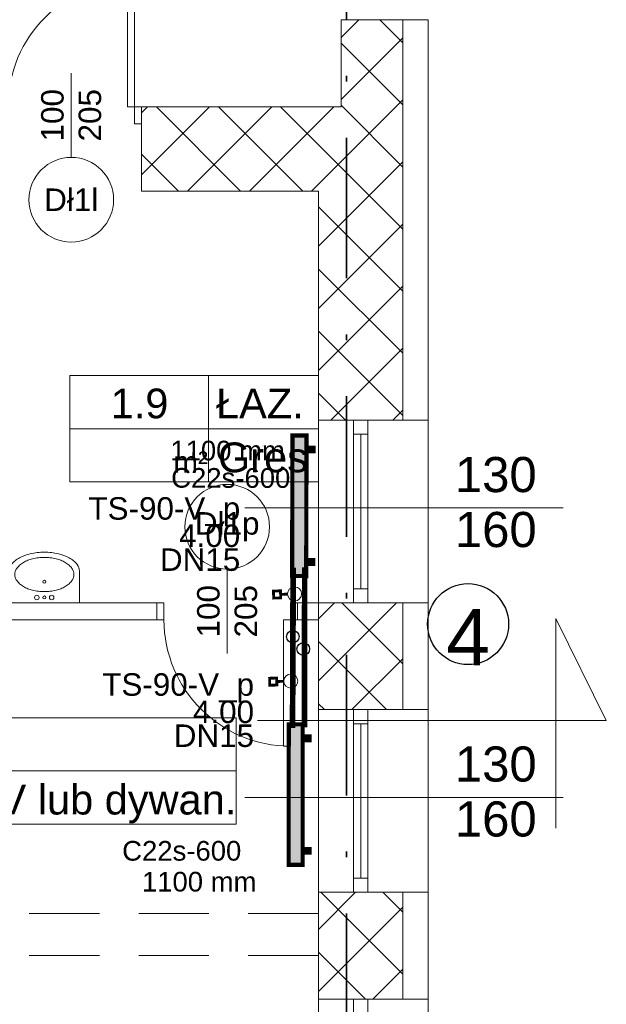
# Model space of a CAD drawing. Header units: millimetres. Extents: x 2215 to 12087, y 6991 to 11359.
# Tile 23 of 26: x 6748 to 7165, y 9106 to 9806. Entities that reach past the tile are written whole.
import ezdxf
from ezdxf.enums import TextEntityAlignment as Align
from ezdxf.lldxf.tags import DXFTag

# ---------------------------------------------------------------- set-up
doc = ezdxf.new("R2010")
doc.units = ezdxf.units.MM
doc.linetypes.add('Kropki i Kreski', pattern=[920, 500, -200, 20, -200])
doc.linetypes.add('Przerywana długa', pattern=[780, 500, -280])
for name, color, linetype in [('2D - Ogólne', 7, 'Continuous'), ('IS_Text_Armatury_Therm', 7, 'Continuous'), ('IS_Text_Odbiornikow_Therm', 7, 'Continuous'), ('Konstrukcja - Ściany zew', 7, 'Continuous'), ('Opisy - Teksty', 7, 'Continuous')]:
    doc.layers.add(name, color=color, linetype=linetype)
for name, color, linetype, lineweight in [('A_opisy', 81, 'Continuous', 13), ('A_przekrojowe główne', 50, 'Continuous', 50), ('A_sanitarka', 140, 'Continuous', 13), ('A_stolarka', 20, 'Continuous', 15), ('A_widokowe', 160, 'Continuous', 18), ('A_ściany istniejące', 82, 'Continuous', 50), ('A_ściany istniejące hatch', 82, 'Continuous', 9)]:
    doc.layers.add(name, color=color, linetype=linetype, lineweight=lineweight)
doc.layers.add('A_zakres opracowania', color=7, linetype='Continuous', lineweight=70, true_color=0xe00038)
for name, color, linetype, true_color in [('IS_Armatura_Therm', 7, 'SOLID', 0x000000), ('IS_Grafika', 7, 'SOLID', 0x000000), ('IS_Grzejniki_Plan_rzut', 7, 'SOLID', 0x000000), ('IS_Powrót', 5, 'DASH', 0x0000ff), ('IS_Zasilanie', 1, 'SOLID', 0xff0000)]:
    doc.layers.add(name, color=color, linetype=linetype, true_color=true_color)
doc.styles.get("Standard").update_dxf_attribs({"font": 'arial.ttf'})
doc.styles.add('STYL_AUTOMATYCZNY_1', font='arial.ttf')
doc.styles.add('STYL_AUTOMATYCZNY_2', font='arialbd.ttf')
tags = doc.linetypes.add('DASH', pattern=[15, 10, -5]).pattern_tags.tags
tags[6:7] = [DXFTag(74, 4), DXFTag(75, 0), DXFTag(340, '0'), DXFTag(46, 0.0), DXFTag(50, 0.0), DXFTag(44, 0.0), DXFTag(45, 0.0)]
tags[4:5] = [DXFTag(74, 4), DXFTag(75, 0), DXFTag(340, '0'), DXFTag(46, 0.0), DXFTag(50, 0.0), DXFTag(44, 0.0), DXFTag(45, 0.0)]
tags = doc.linetypes.add('SOLID', pattern=[10, 10, 0]).pattern_tags.tags
tags[6:7] = [DXFTag(74, 4), DXFTag(75, 0), DXFTag(340, '0'), DXFTag(46, 0.0), DXFTag(50, 0.0), DXFTag(44, 0.0), DXFTag(45, 0.0)]
tags[4:5] = [DXFTag(74, 4), DXFTag(75, 0), DXFTag(340, '0'), DXFTag(46, 0.0), DXFTag(50, 0.0), DXFTag(44, 0.0), DXFTag(45, 0.0)]

# ---------------------------------------------------------------- blocks, each defined once
blk = doc.blocks.new('UM35X50')
for points in [[(0, -36.97, 0.05476), (10.06, -35.86, 0.06858), (17.66, -33.04, 0.105627), (23.4, -28.17, 0.165778), (24.97, -23.56), (24.97, -0.92), (-24.97, -0.92), (-24.97, -23.56, 0.165778), (-23.4, -28.17, 0.105627), (-17.66, -33.04, 0.06858), (-10.06, -35.86, 0.05476)], [(0, -8.94, 0.029376), (-4.26, -9.19, 0.029473), (-8.44, -9.93, 0.03605), (-11.75, -10.98, 0.036147), (-14.87, -12.5, 0.053162), (-17.67, -14.54, 0.06086), (-19.66, -16.84, 0.070181), (-20.69, -18.98, 0.077896), (-21.03, -21.09, 0.077896), (-20.69, -23.2, 0.070181), (-19.66, -25.33, 0.06086), (-17.67, -27.63, 0.053162), (-14.87, -29.68, 0.036147), (-11.75, -31.19, 0.03605), (-8.44, -32.24, 0.029473), (-4.26, -32.99, 0.029376), (0, -33.24, 0.029376), (4.26, -32.99, 0.029473), (8.45, -32.24, 0.03605), (11.76, -31.19, 0.036147), (14.87, -29.68, 0.053162), (17.68, -27.63, 0.06086), (19.67, -25.33, 0.070181), (20.7, -23.2, 0.077896), (21.03, -21.09, 0.077896), (20.7, -18.98, 0.070181), (19.67, -16.84, 0.06086), (17.68, -14.54, 0.053162), (14.87, -12.5, 0.036147), (11.76, -10.98, 0.03605), (8.45, -9.93, 0.029473), (4.26, -9.19, 0.029376)]]:
    blk.add_lwpolyline(points, format="xyb", close=True)
for centre, radius in [((-5.34, -4.75), 1.63), ((0, -4.75), 1.05), ((5.23, -4.75), 1.63), ((0, -15.91), 1.05)]:
    blk.add_circle(centre, radius)
blk = doc.blocks.new('*U123')
blk.add_line((63.81, 50), (63.81, 0))
for points in [[(260.45, 25), (-1.61, 25), (-1.61, 50), (260.45, 50)], [(63.81, 0), (-1.61, 0), (-1.61, 50), (63.81, 50)], [(-1.61, 0), (260.45, 0), (260.45, 25), (-1.61, 25)]]:
    blk.add_lwpolyline(points, close=True)
at = {"insert": (47.18, 14.33), "char_height": 10, "attachment_point": 1}
blk.add_mtext_dynamic_manual_height_columns('m²', width=64.8418, gutter_width=75, heights=[0], dxfattribs=at)
blk.add_attdef('NR', text='', height=14).set_placement((31.28, 36.87), align=Align.MIDDLE_CENTER)
for tag, p in [('NAZWA_POM.', (67.28, 36.87)), ('WYKOŃCZENIE', (68.18, 11.5))]:
    blk.add_attdef(tag, text='', height=14).set_placement(p, align=Align.MIDDLE_LEFT)
blk.add_attdef('POW', text='', height=14).set_placement((41.48, 11.5), align=Align.MIDDLE_RIGHT)
blk = doc.blocks.new('*U117')
blk.add_line((63.81, 50), (63.81, 0))
for points in [[(115.53, 25), (-1.61, 25), (-1.61, 50), (115.53, 50)], [(63.81, 0), (-1.61, 0), (-1.61, 50), (63.81, 50)], [(-1.61, 0), (115.53, 0), (115.53, 25), (-1.61, 25)]]:
    blk.add_lwpolyline(points, close=True)
at = {"insert": (47.18, 14.33), "char_height": 10, "attachment_point": 1}
blk.add_mtext_dynamic_manual_height_columns('m²', width=64.8418, gutter_width=75, heights=[0], dxfattribs=at)
blk.add_attdef('NR', text='', height=14).set_placement((31.28, 36.87), align=Align.MIDDLE_CENTER)
for tag, p in [('NAZWA_POM.', (67.28, 36.87)), ('WYKOŃCZENIE', (68.18, 11.5))]:
    blk.add_attdef(tag, text='', height=14).set_placement(p, align=Align.MIDDLE_LEFT)
blk.add_attdef('POW', text='', height=14).set_placement((41.48, 11.5), align=Align.MIDDLE_RIGHT)

msp = doc.modelspace()

# ---------------------------------------------------------------- hatches: boundary and pattern name
at = {"layer": 'A_ściany istniejące hatch', "lineweight": 13, "true_color": 0x000000}
h = msp.add_hatch(dxfattribs=at)
h.set_pattern_fill('NET', color=18, scale=250, angle=45)
h.set_pattern_definition([(45, (37623.193, 4864.106), (-22.097087, 22.097087), []), (135, (37623.193, 4864.106), (-22.097087, -22.097087), [])])
h.paths.add_polyline_path([(5636.562, 10020.43), (5678.562, 10020.43), (5678.562, 9758.43), (5888.562, 9758.43), (5888.562, 9716.43), (5636.562, 9716.43)], flags=16)
h.paths.add_polyline_path([(6230.563, 9744.43), (6230.563, 9684.43), (6110.562, 9684.43), (6110.562, 9524.43), (6050.562, 9524.43), (6050.562, 9716.43), (6008.562, 9716.43), (6008.562, 9758.43), (6012.562, 9758.43), (6012.562, 10417.43), (5678.562, 10417.43), (5678.562, 10371.43), (5636.562, 10371.43), (5636.562, 10461.43), (6094.562, 10461.43), (6094.562, 10417.43), (6056.562, 10417.43), (6056.562, 9744.43)], flags=17)
h.paths.add_polyline_path([(6834.562, 9744.43), (6976.562, 9744.43), (6976.562, 9806.43), (7020.562, 9806.43), (7020.562, 9521.43), (6960.562, 9521.43), (6960.562, 9684.43), (6834.562, 9684.43)], flags=17)
h.paths.add_polyline_path([(6877.562, 8864.43), (6960.562, 8864.43), (6960.562, 8979.43), (7020.562, 8979.43), (7020.562, 8806.43), (6960.562, 8806.43), (6960.562, 8839.43), (6877.562, 8839.43)], flags=17)
h.paths.add_polyline_path([(6520.562, 9434.43), (6550.562, 9434.43), (6550.562, 9404.43), (6520.562, 9404.43)], flags=17)
h.paths.add_polyline_path([(6520.562, 9140.43), (6550.562, 9140.43), (6550.562, 9170.43), (6520.562, 9170.43)], flags=17)
h.paths.add_polyline_path([(6032.562, 7594.43), (6092.562, 7594.43), (6092.562, 7434.43), (6330.562, 7434.43), (6330.562, 7614.43), (6390.562, 7614.43), (6390.562, 7434.43), (6960.562, 7434.43), (6960.562, 7584.43), (7020.562, 7584.43), (7020.562, 7374.43), (6032.562, 7374.43)])
h.paths.add_polyline_path([(3550.562, 10744.43), (3763.562, 10744.43), (3763.562, 10838.464), (3788.562, 10838.464), (3788.562, 10719.43), (3550.562, 10719.43)], flags=17)
h.paths.add_polyline_path([(4183.562, 10718.775), (4218.562, 10718.775), (4218.562, 10838.464), (4183.562, 10838.464)], flags=17)
h.paths.add_polyline_path([(4473.562, 8894.43), (4543.562, 8894.43), (4543.562, 8834.43), (4473.562, 8834.43)], flags=17)
h.paths.add_polyline_path([(4883.562, 8894.43), (4953.562, 8894.43), (4953.562, 8834.43), (4883.562, 8834.43)], flags=17)
h.paths.add_polyline_path([(5324.562, 8894.43), (5392.562, 8894.43), (5392.562, 8834.43), (5324.562, 8834.43)], flags=17)
h.paths.add_polyline_path([(5527.562, 8894.43), (5608.562, 8894.43), (5608.562, 8834.43), (5527.562, 8834.43)], flags=17)
h.paths.add_polyline_path([(6110.562, 9394.43), (6050.562, 9394.43), (6050.562, 9318.43), (6110.562, 9318.43)], flags=17)
h.paths.add_polyline_path([(5678.562, 10241.43), (5636.562, 10241.43), (5636.562, 10150.43), (5678.562, 10150.43)], flags=16)
h.paths.add_polyline_path([(6224.562, 10461.43), (6358.562, 10461.43), (6358.562, 10417.43), (6224.562, 10417.43)], flags=17)
h.paths.add_polyline_path([(6976.562, 10141.43), (7020.562, 10141.43), (7020.562, 10216.43), (6976.562, 10216.43)], flags=17)
h.paths.add_polyline_path([(6976.562, 9936.43), (7020.562, 9936.43), (7020.562, 10011.43), (6976.562, 10011.43)], flags=17)
h.paths.add_polyline_path([(6960.562, 9315.43), (7020.562, 9315.43), (7020.562, 9391.43), (6960.562, 9391.43)], flags=17)
h.paths.add_polyline_path([(6960.562, 9109.43), (7020.562, 9109.43), (7020.562, 9185.43), (6960.562, 9185.43)], flags=17)
h.paths.add_polyline_path([(6960.562, 8601.43), (7020.562, 8601.43), (7020.562, 8676.43), (6960.562, 8676.43)], flags=17)
h.paths.add_polyline_path([(6960.562, 8396.43), (7020.562, 8396.43), (7020.562, 8471.43), (6960.562, 8471.43)], flags=17)
h.paths.add_polyline_path([(6960.562, 7924.43), (7020.562, 7924.43), (7020.562, 7994.43), (6960.562, 7994.43)], flags=17)
h.paths.add_polyline_path([(7020.562, 7719.43), (6960.562, 7719.43), (6960.562, 7789.43), (7020.562, 7789.43)], flags=17)
h.paths.add_polyline_path([(5735.562, 7834.43), (5805.562, 7834.43), (5805.562, 7774.43), (5735.562, 7774.43)], flags=17)
h.paths.add_polyline_path([(5530.562, 7774.43), (5600.562, 7774.43), (5600.562, 7834.43), (5530.562, 7834.43)], flags=17)
h.paths.add_polyline_path([(5325.562, 7834.43), (5395.562, 7834.43), (5395.562, 7774.43), (5325.562, 7774.43)], flags=17)
h.paths.add_polyline_path([(5068.562, 7774.43), (5190.562, 7774.43), (5190.562, 7834.43), (5068.562, 7834.43)], flags=17)
h.paths.add_polyline_path([(4863.562, 7834.43), (4933.562, 7834.43), (4933.562, 7774.43), (4863.562, 7774.43)], flags=17)
h.paths.add_polyline_path([(4658.562, 7774.43), (4728.562, 7774.43), (4728.562, 7834.43), (4658.562, 7834.43)], flags=17)
h.paths.add_polyline_path([(4453.562, 7834.43), (4523.562, 7834.43), (4523.562, 7774.43), (4453.562, 7774.43)], flags=17)
h.paths.add_polyline_path([(6342.562, 7834.43), (6256.062, 7834.43), (6256.077, 7774.43), (6330.562, 7774.43), (6330.562, 7724.43), (6390.562, 7724.43), (6390.562, 7967.93), (6342.562, 7967.93)], flags=17)
h.paths.add_polyline_path([(6146.062, 7834.43), (6146.077, 7774.43), (6092.562, 7774.43), (6092.562, 7734.43), (6032.562, 7734.43), (6032.562, 7774.43), (5940.562, 7774.43), (5940.562, 7834.43)], flags=17)
h.paths.add_polyline_path([(4158.562, 7728.43), (4218.562, 7728.43), (4218.562, 7774.43), (4318.562, 7774.43), (4318.562, 7834.43), (4158.562, 7834.43)], flags=17)
h.paths.add_polyline_path([(5948.562, 8894.43), (6050.562, 8894.43), (6050.562, 9188.43), (6110.562, 9188.43), (6110.562, 8864.43), (6127.562, 8864.43), (6127.562, 8839.43), (6110.562, 8839.43), (6110.562, 8484.43), (6137.562, 8484.43), (6137.562, 8404.43), (6110.562, 8404.43), (6110.562, 8184.43), (5935.062, 8184.43), (5935.062, 8232.43), (6070.562, 8232.43), (6070.562, 8834.43), (5948.562, 8834.43)], flags=17)
h.paths.add_polyline_path([(5743.562, 8894.43), (5813.562, 8894.43), (5813.562, 8834.43), (5780.562, 8834.43), (5780.562, 8668.43), (5748.562, 8668.43), (5748.562, 8834.43), (5743.562, 8834.43)], flags=17)
h.paths.add_polyline_path([(5501.562, 8232.43), (5748.562, 8232.43), (5748.562, 8382.43), (5780.562, 8382.43), (5780.562, 8232.43), (5825.062, 8232.43), (5825.062, 8184.43), (5501.562, 8184.43)], flags=17)
h.paths.add_polyline_path([(4512.562, 8232.43), (4512.562, 8184.43), (4752.562, 8184.43), (4752.562, 8232.43), (4748.562, 8232.43), (4748.562, 8324.43), (4720.562, 8324.43), (4720.562, 8232.43)], flags=17)
h.paths.add_polyline_path([(4158.562, 8925.43), (4218.562, 8925.43), (4218.562, 8894.43), (4338.562, 8894.43), (4338.562, 8834.43), (4198.562, 8834.43), (4198.562, 8232.43), (4402.562, 8232.43), (4402.562, 8184.43), (4158.562, 8184.43)], flags=17)
h.paths.add_polyline_path([(4218.562, 9221.845), (4158.562, 9221.845), (4158.562, 9065.43), (4218.562, 9065.43)], flags=17)
h.paths.add_polyline_path([(4218.562, 9436.403), (4158.562, 9436.403), (4158.562, 9356.845), (4218.562, 9356.845)], flags=17)
h.paths.add_polyline_path([(4218.562, 9651.43), (4158.562, 9651.43), (4158.562, 9571.403), (4218.562, 9571.403)], flags=17)
h.paths.add_polyline_path([(4218.562, 9971.43), (4158.562, 9971.43), (4158.562, 9786.43), (4218.562, 9786.43)], flags=17)
h.paths.add_polyline_path([(4218.562, 10176.43), (4158.562, 10176.43), (4158.562, 10106.43), (4218.562, 10106.43)], flags=17)
h.paths.add_polyline_path([(4218.562, 10391.43), (4158.562, 10391.43), (4158.562, 10311.43), (4218.562, 10311.43)], flags=17)
h.paths.add_polyline_path([(3168.562, 10116.546), (3108.562, 10116.546), (3108.562, 10186.526), (3168.562, 10186.526), (3168.562, 10188.43), (3628.562, 10188.43), (3628.562, 10178.43), (3597.462, 10178.43), (3597.462, 10102.43), (3582.462, 10102.43), (3582.462, 10178.43), (3326.562, 10178.43), (3326.562, 10163.426), (3319.562, 10163.426), (3319.562, 10178.43), (3168.562, 10178.43)])
h.paths.add_polyline_path([(3168.562, 10061.43), (3168.562, 10068.43), (3319.562, 10068.43), (3319.562, 10073.426), (3326.562, 10073.426), (3326.562, 10050.948), (3319.562, 10050.948), (3319.562, 10061.43)], flags=17)
h.paths.add_polyline_path([(3108.562, 9981.546), (3168.562, 9981.546), (3168.562, 9951.43), (3319.562, 9951.43), (3319.562, 9960.948), (3326.562, 9960.948), (3326.562, 9951.43), (3582.462, 9951.43), (3582.462, 10007.43), (3597.462, 10007.43), (3597.462, 9951.43), (3625.562, 9951.43), (3625.562, 9936.43), (3168.562, 9936.43), (3168.562, 9911.066), (3108.562, 9911.066)])
h.paths.add_polyline_path([(3108.562, 9781.066), (3168.562, 9781.066), (3168.562, 9736.43), (3760.562, 9736.43), (3760.562, 9753.695), (3808.562, 9753.695), (3808.562, 9424.429), (3760.562, 9424.429), (3760.562, 9696.43), (3168.562, 9696.43), (3168.562, 9618.558), (3108.562, 9618.558)])
h.paths.add_polyline_path([(3108.562, 9278.578), (3168.562, 9278.578), (3168.562, 9256.43), (3760.562, 9256.43), (3760.562, 9314.429), (3808.562, 9314.429), (3808.562, 8917.429), (3760.562, 8917.429), (3760.562, 9231.43), (3168.562, 9231.43), (3168.562, 9208.362), (3108.562, 9208.362)])
h.paths.add_polyline_path([(3108.562, 8864.231), (3168.562, 8864.231), (3168.562, 8794.43), (3760.562, 8794.43), (3760.562, 8807.429), (3808.562, 8807.429), (3808.562, 8748.79), (3760.562, 8748.79), (3760.562, 8751.43), (3168.562, 8751.43), (3168.562, 8699.231), (3108.562, 8699.231)])
h.paths.add_polyline_path([(3108.562, 8564.231), (3168.562, 8564.231), (3168.562, 8509.649), (3227.562, 8509.649), (3227.562, 8651.347), (3236.925, 8651.347), (3236.925, 8645.347), (3233.562, 8645.347), (3233.562, 8509.649), (3330.562, 8509.649), (3330.562, 8645.347), (3325.925, 8645.347), (3325.925, 8651.347), (3341.107, 8651.347), (3341.107, 8645.347), (3336.562, 8645.347), (3336.562, 8509.649), (3433.562, 8509.649), (3433.562, 8645.347), (3430.107, 8645.347), (3430.107, 8651.347), (3439.562, 8651.347), (3439.562, 8616.347), (3443.733, 8616.347), (3443.733, 8610.347), (3439.562, 8610.347), (3439.562, 8509.649), (3607.562, 8509.649), (3607.562, 8610.347), (3532.733, 8610.347), (3532.733, 8616.347), (3613.562, 8616.347), (3613.562, 8509.649), (3760.562, 8509.649), (3760.562, 8638.79), (3808.562, 8638.79), (3808.562, 8491.936), (3760.562, 8491.936), (3760.562, 8494.649), (3613.562, 8494.649), (3613.562, 8452.349), (3607.562, 8452.349), (3607.562, 8494.649), (3168.562, 8494.649), (3108.562, 8494.649)])
h.paths.add_polyline_path([(3108.562, 9413.578), (3168.562, 9413.578), (3168.562, 9483.558), (3108.562, 9483.558)])
h.paths.add_polyline_path([(3108.562, 8999.231), (3168.562, 8999.231), (3168.562, 9073.362), (3108.562, 9073.362)], flags=17)
h.paths.add_polyline_path([(3108.562, 8289.669), (3168.562, 8289.669), (3168.562, 8359.649), (3108.562, 8359.649)], flags=17)
h.paths.add_polyline_path([(3108.562, 8084.689), (3108.562, 8154.669), (3168.562, 8154.669), (3168.562, 8144.669), (3215.562, 8144.669), (3215.562, 8315.649), (3226.772, 8315.649), (3226.772, 8309.649), (3221.562, 8309.649), (3221.562, 8144.669), (3320.562, 8144.669), (3320.562, 8309.649), (3315.772, 8309.649), (3315.772, 8315.649), (3331.074, 8315.649), (3331.074, 8309.649), (3326.562, 8309.649), (3326.562, 8144.669), (3423.562, 8144.669), (3423.562, 8309.649), (3420.074, 8309.649), (3420.074, 8315.649), (3434.107, 8315.649), (3434.107, 8309.649), (3429.562, 8309.649), (3429.562, 8144.669), (3526.562, 8144.669), (3526.562, 8309.649), (3523.107, 8309.649), (3523.107, 8315.649), (3526.562, 8315.649), (3526.562, 8359.649), (3607.562, 8359.649), (3607.562, 8363.349), (3613.562, 8363.349), (3613.562, 8349.322), (3607.562, 8349.322), (3607.562, 8353.649), (3532.562, 8353.649), (3532.562, 8144.669), (3607.562, 8144.669), (3607.562, 8260.322), (3613.562, 8260.322), (3613.562, 8144.669), (3760.562, 8144.669), (3760.562, 8381.936), (3808.562, 8381.936), (3808.562, 7948.13), (3760.562, 7948.13), (3760.562, 8129.669), (3613.562, 8129.669), (3613.562, 8032.16), (3607.562, 8032.16), (3607.562, 8129.669), (3532.562, 8129.669), (3532.562, 7936.83), (3607.562, 7936.83), (3607.562, 7943.16), (3613.562, 7943.16), (3613.562, 7927.13), (3607.562, 7927.13), (3607.562, 7930.83), (3526.562, 7930.83), (3526.562, 8004.43), (3523.107, 8004.43), (3523.107, 8010.43), (3526.562, 8010.43), (3526.562, 8129.669), (3429.562, 8129.669), (3429.562, 8010.43), (3434.107, 8010.43), (3434.107, 8004.43), (3420.074, 8004.43), (3420.074, 8010.43), (3423.562, 8010.43), (3423.562, 8129.669), (3326.562, 8129.669), (3326.562, 8010.43), (3331.074, 8010.43), (3331.074, 8004.43), (3315.772, 8004.43), (3315.772, 8010.43), (3320.562, 8010.43), (3320.562, 8129.669), (3221.562, 8129.669), (3221.562, 8010.43), (3226.772, 8010.43), (3226.772, 8004.43), (3215.562, 8004.43), (3215.562, 8129.669), (3168.562, 8129.669), (3168.562, 8084.689)])
h.paths.add_polyline_path([(3228.562, 7693.43), (3168.562, 7693.43), (3168.562, 7774.43), (3108.562, 7774.43), (3108.562, 7949.689), (3168.562, 7949.689), (3168.562, 7834.43), (3607.562, 7834.43), (3607.562, 7838.13), (3613.562, 7838.13), (3613.562, 7834.43), (3760.562, 7834.43), (3760.562, 7838.13), (3808.562, 7838.13), (3808.562, 7783.43), (3783.562, 7783.43), (3783.562, 7794.43), (3613.562, 7794.43), (3613.562, 7789.689), (3607.562, 7789.689), (3607.562, 7794.43), (3423.562, 7794.43), (3423.562, 7754.176), (3398.562, 7754.176), (3398.562, 7794.43), (3228.562, 7794.43)])
h.paths.add_polyline_path([(3228.562, 7444.43), (3228.562, 7483.43), (3168.562, 7483.43), (3168.562, 7384.43), (4218.562, 7384.43), (4218.562, 7588.43), (4158.562, 7588.43), (4158.562, 7444.43)])
edge = h.paths.add_edge_path()
edge.add_line((6488.562, 10461.43), (6488.562, 10417.43))
edge.add_line((6488.562, 10417.43), (6526.562, 10417.43))
edge.add_line((6526.562, 10417.43), (6526.562, 10267.43))
edge.add_line((6526.562, 10267.43), (6553.562, 10267.43))
edge.add_line((6553.562, 10267.43), (6553.562, 10417.43))
edge.add_line((6553.562, 10417.43), (6976.562, 10417.43))
edge.add_line((6976.562, 10417.43), (6976.562, 10346.43))
edge.add_line((6976.562, 10346.43), (7020.562, 10346.43))
edge.add_line((7020.562, 10346.43), (7020.562, 10461.43))
edge.add_line((7020.562, 10461.43), (6488.562, 10461.43))
edge.add_line((3153.562, 10838.464), (3188.562, 10838.464))
edge.add_line((3188.562, 10838.464), (3188.562, 10744.43))
edge.add_line((3188.562, 10744.43), (3370.562, 10744.43))
edge.add_line((3370.562, 10744.43), (3370.562, 10719.43))
edge.add_line((3370.562, 10719.43), (3153.562, 10719.43))
edge.add_line((3153.562, 10719.43), (3153.562, 10838.464))
edge.add_line((4748.562, 8434.43), (4720.562, 8434.43))
edge.add_line((4720.562, 8434.43), (4720.562, 8719.43))
edge.add_line((4720.562, 8719.43), (4748.562, 8719.43))
edge.add_line((4748.562, 8719.43), (4748.562, 8639.449))
edge.add_line((4748.562, 8639.449), (4748.562, 8547.821))
edge.add_line((4748.562, 8547.821), (4748.562, 8444.43))
edge.add_line((4748.562, 8444.43), (4748.562, 8434.43))
edge.add_line((4058.562, 10716.43), (4218.562, 10716.43))
edge.add_line((4218.562, 10716.43), (4218.562, 10526.43))
edge.add_line((4218.562, 10526.43), (4158.562, 10526.43))
edge.add_line((4158.562, 10526.43), (4158.562, 10656.43))
edge.add_line((4158.562, 10656.43), (4058.562, 10656.43))
edge.add_line((4058.562, 10656.43), (4058.562, 10716.43))
edge.add_line((3550.562, 10716.43), (3908.562, 10716.43))
edge.add_line((3908.562, 10716.43), (3908.562, 10656.43))
edge.add_line((3908.562, 10656.43), (3808.562, 10656.43))
edge.add_line((3808.562, 10656.43), (3808.562, 9863.695))
edge.add_line((3808.562, 9863.695), (3760.562, 9863.695))
edge.add_line((3760.562, 9863.695), (3760.562, 9936.43))
edge.add_line((3760.562, 9936.43), (3720.562, 9936.43))
edge.add_line((3720.562, 9936.43), (3720.562, 9951.43))
edge.add_line((3720.562, 9951.43), (3760.562, 9951.43))
edge.add_line((3760.562, 9951.43), (3760.562, 10656.43))
edge.add_line((3760.562, 10656.43), (3550.562, 10656.43))
edge.add_line((3550.562, 10656.43), (3550.562, 10716.43))
edge.add_line((3398.562, 7654.176), (3423.562, 7654.176))
edge.add_line((3423.562, 7654.176), (3423.562, 7619.43))
edge.add_line((3423.562, 7619.43), (3783.562, 7619.43))
edge.add_line((3783.562, 7619.43), (3783.562, 7685.462))
edge.add_line((3783.562, 7685.462), (3808.562, 7685.462))
edge.add_line((3808.562, 7685.462), (3808.562, 7614.43))
edge.add_line((3808.562, 7614.43), (3478.562, 7614.43))
edge.add_line((3478.562, 7614.43), (3478.562, 7594.43))
edge.add_line((3478.562, 7594.43), (3398.562, 7594.43))
edge.add_line((3398.562, 7594.43), (3398.562, 7654.176))
h.paths.add_polyline_path([(5178.562, 8719.43), (5138.562, 8719.43), (5138.562, 8232.43), (4862.562, 8232.43), (4862.562, 8184.43), (5391.562, 8184.43), (5391.562, 8232.43), (5178.562, 8232.43)], flags=17)
h.paths.add_polyline_path([(5138.562, 8819.43), (5178.562, 8819.43), (5178.562, 8834.43), (5189.562, 8834.43), (5189.562, 8894.43), (5088.562, 8894.43), (5088.562, 8834.43), (5138.562, 8834.43)], flags=17)
h.paths.add_polyline_path([(6659.562, 9684.43), (6405.563, 9684.43), (6405.563, 9744.43), (6526.562, 9744.43), (6526.562, 9817.43), (6553.562, 9817.43), (6553.562, 9744.43), (6659.562, 9744.43)], flags=17)
h.paths.add_polyline_path([(6448.058, 8441.43), (6458.058, 8441.43), (6458.058, 8456.43), (6448.058, 8456.43)], flags=17)
h.paths.add_polyline_path([(6538.058, 8613.43), (6553.058, 8613.43), (6553.058, 8839.43), (6593.562, 8839.43), (6593.562, 8864.43), (6237.562, 8864.43), (6237.562, 8839.43), (6298.562, 8839.43), (6298.562, 8613.43), (6316.562, 8613.43), (6316.562, 8623.43), (6308.562, 8623.43), (6308.562, 8839.43), (6448.058, 8839.43), (6448.058, 8623.43), (6401.562, 8623.43), (6401.562, 8613.43), (6463.058, 8613.43), (6463.058, 8623.43), (6458.058, 8623.43), (6458.058, 8839.43), (6543.058, 8839.43), (6543.058, 8623.43), (6538.058, 8623.43)], flags=17)
h.paths.add_polyline_path([(6308.562, 8456.43), (6298.562, 8456.43), (6298.562, 8232.43), (6240.562, 8232.43), (6240.562, 8184.43), (6342.562, 8184.43), (6342.562, 8077.93), (6390.562, 8077.93), (6390.562, 8184.43), (6960.562, 8184.43), (6960.562, 8129.43), (7020.562, 8129.43), (7020.562, 8266.43), (6960.562, 8266.43), (6960.562, 8232.43), (6458.058, 8232.43), (6458.058, 8341.43), (6448.058, 8341.43), (6448.058, 8232.43), (6308.562, 8232.43)], flags=17)
h.paths.add_polyline_path([(3108.562, 10526.506), (3168.562, 10526.506), (3168.562, 10656.43), (3370.562, 10656.43), (3370.562, 10716.43), (3108.562, 10716.43)])
h.paths.add_polyline_path([(3168.562, 10391.506), (3108.562, 10391.506), (3108.562, 10321.526), (3168.562, 10321.526)])
at = {"layer": 'IS_Grzejniki_Plan_rzut', "ltscale": 10}
for points in [[(6951.795, 9410.481), (6951.991, 9510.48), (6941.991, 9510.5), (6941.795, 9410.5)], [(6949.277, 9204.975), (6949.277, 9304.975), (6939.277, 9304.975), (6939.277, 9204.975)]]:
    msp.add_hatch(color=8, dxfattribs=at).paths.add_polyline_path(points)

# ---------------------------------------------------------------- linework, layer by layer
at = {"color": 1}
msp.add_circle((6942.31, 9367.383), 4.459, dxfattribs=at)
at = {"color": 5}
msp.add_circle((6949.68, 9358.61), 4.459, dxfattribs=at)
at = {"layer": '2D - Ogólne', "color": 18, "linetype": 'Continuous', "lineweight": 13, "true_color": 0x000000}
for p, q in [((7020.562, 9521.43), (7020.562, 9806.43)), ((7134.608, 9458.93), (6908.117, 9458.93)), ((7020.562, 9315.43), (7020.562, 9391.43)), ((7129.497, 9230.989), (7129.497, 9380.375)), ((7129.497, 9380.375), (7165.396, 9307.619)), ((7165.396, 9307.619), (7107.505, 9307.619)), ((7134.608, 9252.93), (6908.117, 9252.93)), ((7020.562, 9109.43), (7020.562, 9185.43))]:
    msp.add_line(p, q, dxfattribs=at)
at = {"layer": '2D - Ogólne', "color": 18, "linetype": 'Kropki i Kreski', "lineweight": 13, "true_color": 0x000000}
msp.add_line((7107.505, 9307.619), (6917.171, 9307.619), dxfattribs=at)
at = {"layer": '2D - Ogólne', "color": 18, "linetype": 'Przerywana długa', "lineweight": 13, "ltscale": 0.1, "true_color": 0x000000}
for p, q in [((6960.562, 9170.43), (6110.562, 9170.43)), ((6960.562, 9140.43), (6110.562, 9140.43))]:
    msp.add_line(p, q, dxfattribs=at)
at = {"layer": 'A_przekrojowe główne', "color": 18, "lineweight": 13, "true_color": 0x000000}
for p, q in [((6845.562, 9391.43), (6550.562, 9391.43)), ((6845.562, 9391.43), (6845.562, 9379.43)), ((6960.562, 9391.43), (6945.562, 9391.43)), ((6945.562, 9391.43), (6945.562, 9379.43)), ((6845.562, 9379.43), (6372.563, 9379.43)), ((6960.562, 9379.43), (6945.562, 9379.43))]:
    msp.add_line(p, q, dxfattribs=at)
at = {"layer": 'A_stolarka', "color": 18, "lineweight": 13, "true_color": 0x000000}
for p, q in [((6784.562, 9708.43), (6784.562, 9768.43)), ((6985.562, 9511.43), (6985.562, 9401.43)), ((6990.562, 9511.43), (6990.562, 9401.43)), ((6995.562, 9511.43), (6995.562, 9401.43)), ((6895.562, 9415.43), (6895.562, 9355.43)), ((6985.562, 9305.43), (6985.562, 9195.43)), ((6990.562, 9305.43), (6990.562, 9195.43)), ((6995.562, 9305.43), (6995.562, 9195.43))]:
    msp.add_line(p, q, dxfattribs=at)
for points in [[(6829.562, 9744.43), (6829.562, 9834.43), (6824.562, 9834.43), (6824.562, 9744.43)], [(6834.562, 9744.43), (6834.562, 9732.43), (6829.562, 9732.43), (6829.562, 9744.43)], [(6995.562, 9521.43), (6985.562, 9521.43), (6985.562, 9511.43), (6995.562, 9511.43)], [(6995.562, 9401.43), (6985.562, 9401.43), (6985.562, 9391.43), (6995.562, 9391.43)], [(6850.562, 9379.43), (6850.562, 9391.43), (6845.562, 9391.43), (6845.562, 9379.43)], [(6945.562, 9379.43), (6945.562, 9391.43), (6940.562, 9391.43), (6940.562, 9379.43)], [(6940.562, 9379.43), (6940.562, 9289.43), (6935.562, 9289.43), (6935.562, 9379.43)], [(6995.562, 9315.43), (6985.562, 9315.43), (6985.562, 9305.43), (6995.562, 9305.43)], [(6995.562, 9195.43), (6985.562, 9195.43), (6985.562, 9185.43), (6995.562, 9185.43)], [(6995.562, 9109.43), (6985.562, 9109.43), (6985.562, 9099.43), (6995.562, 9099.43)]]:
    msp.add_lwpolyline(points, close=True, dxfattribs=at)
for centre in [(6784.562, 9678.3), (6895.562, 9445.559)]:
    msp.add_circle(centre, 30.13, dxfattribs=at)
for centre, start, end in [((6829.562, 9744.43), 90, 180), ((6940.562, 9379.43), 180, 270)]:
    msp.add_arc(centre, 90, start, end, dxfattribs=at)
at = {"layer": 'A_widokowe', "color": 18, "lineweight": 13, "true_color": 0x000000}
for p, q in [((6960.562, 9391.43), (6960.562, 9521.43)), ((7038.562, 9391.43), (7038.562, 9521.43)), ((6960.562, 9185.43), (6960.562, 9315.43)), ((7038.562, 9185.43), (7038.562, 9315.43)), ((6960.562, 8979.43), (6960.562, 9109.43)), ((7038.562, 8979.43), (7038.562, 9109.43))]:
    msp.add_line(p, q, dxfattribs=at)
at = {"layer": 'A_zakres opracowania', "linetype": 'Kropki i Kreski', "lineweight": 35, "ltscale": 0.2}
msp.add_lwpolyline([(6072.562, 7414.43), (6980.562, 7414.43), (6980.562, 10437.43), (5988.562, 10437.43), (5988.562, 9778.43), (5868.562, 9778.43), (5868.562, 9678.43), (6090.562, 9678.43), (6090.562, 9569.43), (5617.562, 9569.43), (5617.562, 9349.43), (6090.562, 9349.43), (6090.562, 8854.43), (4138.562, 8854.43), (4138.562, 7814.43), (5219.562, 7814.43), (5219.562, 7596.43), (5724.562, 7596.43), (5724.562, 7336.43), (6072.562, 7336.43)], close=True, dxfattribs=at)
at = {"layer": 'A_ściany istniejące', "color": 18, "lineweight": 13, "true_color": 0x000000}
msp.add_line((6960.562, 9391.43), (6960.562, 9379.43), dxfattribs=at)
at = {"layer": 'IS_Armatura_Therm', "color": 1, "ltscale": 10, "true_color": 0xff0000, "const_width": 2}
for points in [[(6933.472, 9399.962), (6928.474, 9399.806), (6928.63, 9394.809), (6933.628, 9394.965), (6933.472, 9399.962)], [(6938.547, 9397.619), (6933.55, 9397.463)], [(6930.722, 9337.912), (6925.724, 9337.756), (6925.88, 9332.759), (6930.878, 9332.915), (6930.722, 9337.912)], [(6935.797, 9335.569), (6930.8, 9335.413)]]:
    msp.add_lwpolyline(points, dxfattribs=at)
at = {"layer": 'IS_Armatura_Therm', "color": 1, "lineweight": 20, "ltscale": 10, "true_color": 0xff0000}
for centre in [(6943.545, 9397.775), (6940.795, 9335.725)]:
    msp.add_ellipse(centre, major_axis=(5, 0), ratio=1, dxfattribs=at)
at = {"layer": 'IS_Grzejniki_Plan_rzut', "ltscale": 10, "const_width": 3}
for points in [[(6951.795, 9410.481), (6951.991, 9510.48), (6941.991, 9510.5), (6941.795, 9410.5), (6951.795, 9410.481)], [(6951.974, 9501.73), (6956.974, 9501.721), (6956.969, 9499.221), (6951.969, 9499.23)], [(6951.812, 9419.231), (6956.812, 9419.221), (6956.817, 9421.721), (6951.817, 9421.731)], [(6949.277, 9204.975), (6949.277, 9304.975), (6939.277, 9304.975), (6939.277, 9204.975), (6949.277, 9204.975)], [(6949.277, 9296.225), (6954.277, 9296.225), (6954.277, 9293.725), (6949.277, 9293.725)], [(6949.277, 9213.725), (6954.277, 9213.725), (6954.277, 9216.225), (6949.277, 9216.225)]]:
    msp.add_lwpolyline(points, dxfattribs=at)
at = {"layer": 'IS_Powrót', "ltscale": 10, "const_width": 4}
msp.add_lwpolyline([(6950.583, 9302.794), (6950.706, 9416.608)], dxfattribs=at)
at = {"layer": 'IS_Zasilanie', "ltscale": 10, "const_width": 4}
msp.add_lwpolyline([(6942.056, 9302.458), (6942.606, 9416.458)], dxfattribs=at)
at = {"layer": 'Konstrukcja - Ściany zew', "color": 18, "linetype": 'Continuous', "lineweight": 13, "true_color": 0x000000}
for p, q in [((6976.562, 9806.43), (6994.562, 9806.43)), ((6976.562, 9806.43), (6976.562, 9744.43)), ((6994.562, 9806.43), (7004.562, 9806.43)), ((7004.562, 9806.43), (7038.562, 9806.43)), ((7038.562, 9806.43), (7020.562, 9806.43)), ((7038.562, 9521.43), (7038.562, 9806.43)), ((6834.562, 9744.43), (6838.862, 9744.43)), ((6834.562, 9684.43), (6834.562, 9744.43)), ((6976.562, 9744.43), (6834.562, 9744.43)), ((6834.562, 9684.43), (6838.862, 9684.43)), ((6960.562, 9684.43), (6960.562, 9521.43)), ((6988.562, 9521.43), (6960.562, 9521.43)), ((6998.562, 9521.43), (6988.562, 9521.43)), ((7038.562, 9521.43), (6998.562, 9521.43)), ((7020.562, 9521.43), (7038.562, 9521.43)), ((6988.562, 9391.43), (6960.562, 9391.43)), ((6998.562, 9391.43), (6988.562, 9391.43)), ((7038.562, 9391.43), (6998.562, 9391.43)), ((7038.562, 9315.43), (7038.562, 9391.43)), ((6960.562, 9379.43), (6960.562, 9315.43)), ((6988.562, 9315.43), (6960.562, 9315.43)), ((6998.562, 9315.43), (6988.562, 9315.43)), ((7038.562, 9315.43), (6998.562, 9315.43)), ((6988.562, 9185.43), (6960.562, 9185.43)), ((6960.562, 9185.43), (6960.562, 9109.43)), ((6998.562, 9185.43), (6988.562, 9185.43)), ((7038.562, 9185.43), (6998.562, 9185.43)), ((7038.562, 9109.43), (7038.562, 9185.43)), ((6988.562, 9109.43), (6960.562, 9109.43)), ((6998.562, 9109.43), (6988.562, 9109.43)), ((7038.562, 9109.43), (6998.562, 9109.43))]:
    msp.add_line(p, q, dxfattribs=at)
at = {"layer": 'Konstrukcja - Ściany zew', "color": 18, "linetype": 'Continuous', "lineweight": 13, "true_color": 0x000000, "flags": 128}
for points in [[(7038.562, 9744.43), (7038.562, 9806.43)], [(7038.562, 9521.43), (7038.562, 9744.43)], [(6834.562, 9684.43), (6960.562, 9684.43)]]:
    msp.add_lwpolyline(points, dxfattribs=at)
at = {"layer": 'Opisy - Teksty'}
msp.add_circle((7066.979, 9376.327), 28.837, dxfattribs=at)

# ---------------------------------------------------------------- block references
at = {"layer": 'A_opisy', "color": 18, "lineweight": 13, "true_color": 0x000000}
ref = msp.add_blockref('*U117', (6785.878, 9477.573), dxfattribs=dict(at, xscale=1.512, yscale=1.512, zscale=1.512))
ref.add_attrib('NR', '1.9', dxfattribs={"layer": '0', "height": 21.168}).set_placement((6833.167, 9533.326), align=Align.MIDDLE_CENTER)
ref.add_attrib('NAZWA_POM.', 'ŁAZ.', dxfattribs={"layer": '0', "height": 21.168}).set_placement((6887.604, 9533.326), align=Align.MIDDLE_LEFT)
ref.add_attrib('WYKOŃCZENIE', 'Gres', dxfattribs={"layer": '0', "height": 21.168}).set_placement((6888.964, 9494.957), align=Align.MIDDLE_LEFT)
ref = msp.add_blockref('*U123', (6508.141, 9234.006), dxfattribs=dict(at, xscale=1.512, yscale=1.512, zscale=1.512))
ref.add_attrib('NR', '1.8', dxfattribs={"layer": '0', "height": 21.168}).set_placement((6555.43, 9289.759), align=Align.MIDDLE_CENTER)
ref.add_attrib('NAZWA_POM.', 'SALA', dxfattribs={"layer": '0', "height": 21.168}).set_placement((6609.867, 9289.759), align=Align.MIDDLE_LEFT)
ref.add_attrib('POW.', '39.37', dxfattribs={"layer": '0', "height": 18.144}).set_placement((6576.558, 9251.397), align=Align.MIDDLE_RIGHT)
ref.add_attrib('WYKOŃCZENIE', 'Wykł. PCV lub dywan.', dxfattribs={"layer": '0', "height": 21.168}).set_placement((6611.227, 9251.39), align=Align.MIDDLE_LEFT)
at = {"layer": 'A_sanitarka', "color": 18, "lineweight": 13, "true_color": 0x000000, "xscale": -1, "rotation": 180}
msp.add_blockref('UM35X50', (6765.402, 9390.51), dxfattribs=at)

# ---------------------------------------------------------------- texts
at = {"layer": 'A_stolarka', "color": 18, "lineweight": 13, "true_color": 0x000000, "char_height": 16, "attachment_point": 5, "rotation": 90}
for insert in [(6784.562, 9738.43), (6895.562, 9385.43)]:
    msp.add_mtext('100\\P205{\\H1.17229x; }', dxfattribs=dict(at, insert=insert))
at = {"layer": 'A_stolarka', "color": 18, "lineweight": 13, "true_color": 0x000000, "char_height": 16, "attachment_point": 5, "style": 'STYL_AUTOMATYCZNY_2'}
for s, insert in [('\\A1;{\\fArial|b0|i0|c238|p34;Dł1l}', (6784.562, 9678.3)), ('\\A1;{\\fArial|b0|i0|c238|p34;Dł1p}', (6895.562, 9445.559))]:
    msp.add_mtext(s, dxfattribs=dict(at, insert=insert))
at = {"layer": 'IS_Grafika', "insert": (7067.015, 9386.931), "char_height": 40, "attachment_point": 2}
msp.add_mtext('\\fArial|b0|i0;4', dxfattribs=at)
at = {"layer": 'IS_Text_Armatury_Therm', "color": 18, "linetype": 'SOLID', "ltscale": 10, "true_color": 0x000000, "char_height": 16, "attachment_point": 9}
for s, insert in [('\\fArial|b0|i0;TS-90-V_p', (6904.845, 9445.79)), ('\\fArial|b0|i0;4.00', (6904.845, 9430.95)), ('\\fArial|b0|i0;DN15  ', (6904.845, 9413.95)), ('\\fArial|b0|i0;TS-90-V_p', (6914.677, 9320.475)), ('\\fArial|b0|i0;4.00', (6914.677, 9305.635)), ('\\fArial|b0|i0;DN15  ', (6914.677, 9288.635))]:
    msp.add_mtext(s, dxfattribs=dict(at, insert=insert))
at = {"layer": 'IS_Text_Odbiornikow_Therm', "color": 18, "linetype": 'SOLID', "ltscale": 10, "true_color": 0x000000, "char_height": 14, "rotation": 359.9}
for s, insert, attachment_point in [('1100 mm', (6855.053, 9492.645), 7), ('C22s-600', (6940.457, 9473.039), 9)]:
    msp.add_mtext(s, dxfattribs=dict(at, insert=insert, attachment_point=attachment_point))
at = {"layer": 'IS_Text_Odbiornikow_Therm', "color": 18, "linetype": 'SOLID', "ltscale": 10, "true_color": 0x000000, "char_height": 14}
for s, insert, attachment_point in [('C22s-600', (6905.59, 9207.758), 9), ('1100 mm', (6834.852, 9185.781), 7)]:
    msp.add_mtext(s, dxfattribs=dict(at, insert=insert, attachment_point=attachment_point))
at = {"layer": 'Opisy - Teksty', "color": 18, "linetype": 'Continuous', "lineweight": 13, "true_color": 0x000000, "char_height": 25, "attachment_point": 2, "line_spacing_factor": 0.938208, "style": 'STYL_AUTOMATYCZNY_1'}
for insert in [(7086.724, 9495.213), (7086.724, 9289.213)]:
    msp.add_mtext('\\A1;130\\P160', dxfattribs=dict(at, insert=insert))

doc.saveas('drawing.dxf')
